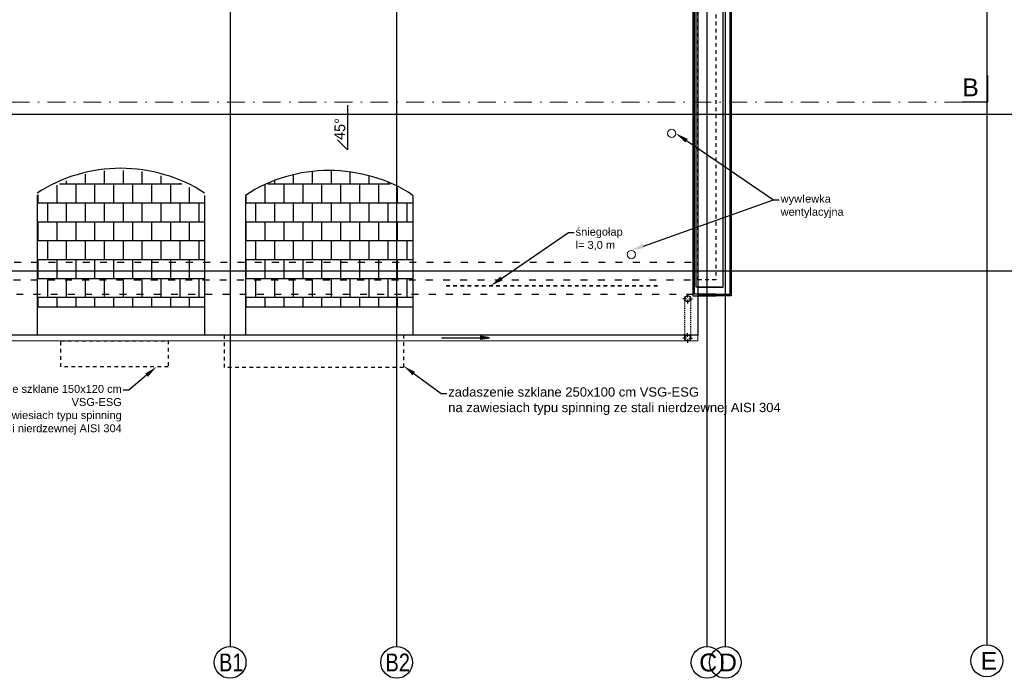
# Model space of a CAD drawing. Header units: millimetres. Extents: x -7023 to 53801, y 9849 to 33561.
# Tile 186 of 256: x 19068 to 20443, y 20591 to 21512. Entities that reach past the tile are written whole.
import ezdxf

# ---------------------------------------------------------------- set-up
doc = ezdxf.new("R2010")
doc.units = ezdxf.units.MM
for name, pattern in [('0.5_0.5', [1, 0.5, -0.5]), ('218-500', [1, 0.5, -0.5]), ('ACAD_ISO03W100', [30, 12, -18]), ('Dash 1_5', [3, 1.5, -1.5]), ('DASHDOT', [1, 0.5, -0.25, 0, -0.25])]:
    doc.linetypes.add(name, pattern=pattern)
doc.layers.add('.IE_podklad', color=252, linetype='Continuous')
doc.styles.add('Arial', font='arial.ttf', dxfattribs={"height": 125})
doc.styles.add('MtX_ISOCPEUR', font='txt')
doc.styles.get("Standard").update_dxf_attribs({"font": 'arial.ttf'})
doc.linetypes.add('ZIGZAG', pattern='A,0.00254,-5.08,[131,ltypeshp.shx,S=5.08,R=0,X=-5.08,Y=0],-10.16,[131,ltypeshp.shx,S=5.08,R=180,X=5.08,Y=0],-5.08', length=20.32254)

msp = doc.modelspace()

# ---------------------------------------------------------------- hatches: boundary and pattern name
at = {"layer": '.IE_podklad'}
h = msp.add_hatch(color=256, dxfattribs=at)
h.dxf.hatch_style = 1
h.paths.add_polyline_path([(19711.3, 21069.5), (19711.3, 21067.1), (19723.8, 21067.1)])
h = msp.add_hatch(color=256, dxfattribs=at)
h.dxf.hatch_style = 1
h.paths.add_polyline_path([(19711.3, 21067.1), (19711.3, 21064.9), (19723.8, 21067.1)])

# ---------------------------------------------------------------- linework, layer by layer
at = {"layer": '.IE_podklad', "ltscale": 25}
for p, q in [((19361.6, 22727.7), (19361.6, 20635.6)), ((19594.1, 22727.7), (19594.1, 20635.6)), ((20027.6, 22727.7), (20027.6, 20635.6)), ((20053.1, 22727.7), (20053.1, 20635.6)), ((20420, 21396.5), (20420, 21433.6)), ((18286.1, 21379.4), (21585.1, 21379.4)), ((18286.1, 21160.4), (21585.1, 21160.4))]:
    msp.add_line(p, q, dxfattribs=at)
at = {"layer": '.IE_podklad', "ltscale": 30}
msp.add_line((20418.5, 22727.1), (20418.5, 20637.8), dxfattribs=at)
at = {"layer": '.IE_podklad'}
for p, q in [((20015, 21995.9), (20015, 21070.9)), ((20008, 21940.9), (20008, 21125.9)), ((20010, 21127.9), (20010, 21938.9)), ((20060, 21127.9), (20060, 21938.9)), ((20061.5, 21940.9), (20061.5, 21125.9)), ((19525.7, 21392.2), (19525.7, 21329.6)), ((19525.7, 21329.6), (19511.6, 21343.7)), ((19186.1, 21282.1), (19186.1, 21300.2)), ((19212.5, 21282.1), (19212.5, 21300.9)), ((19476.7, 21282.1), (19476.7, 21300.1)), ((19503.1, 21282.1), (19503.1, 21300.9)), ((19133.3, 21282.1), (19133.3, 21286.4)), ((19159.7, 21282.1), (19159.7, 21295.6)), ((19239, 21282.1), (19239, 21299.4)), ((19265.4, 21282.1), (19265.4, 21293.5)), ((19423.9, 21282.1), (19423.9, 21286.2)), ((19450.3, 21282.1), (19450.3, 21295.5)), ((19529.5, 21282.1), (19529.5, 21299.4)), ((19555.9, 21282.1), (19555.9, 21293.7)), ((19120.1, 21255.6), (19120.1, 21280.5)), ((19123.4, 21282.1), (19294.3, 21282.1)), ((19146.5, 21255.6), (19146.5, 21282.1)), ((19172.9, 21255.6), (19172.9, 21282.1)), ((19199.3, 21255.6), (19199.3, 21282.1)), ((19225.7, 21255.6), (19225.7, 21282.1)), ((19252.2, 21255.6), (19252.2, 21282.1)), ((19278.6, 21255.6), (19278.6, 21282.1)), ((19291.8, 21282.1), (19291.8, 21283.2)), ((19305, 21255.6), (19305, 21277)), ((19410.7, 21255.6), (19410.7, 21280.3)), ((19414.4, 21282.1), (19585.3, 21282.1)), ((19437.1, 21255.6), (19437.1, 21282.1)), ((19463.5, 21255.6), (19463.5, 21282.1)), ((19489.9, 21255.6), (19489.9, 21282.1)), ((19516.3, 21255.6), (19516.3, 21282.1)), ((19542.7, 21255.6), (19542.7, 21282.1)), ((19569.2, 21255.6), (19569.2, 21282.1)), ((19582.4, 21282.1), (19582.4, 21283.4)), ((19595.6, 21255.6), (19595.6, 21277.2)), ((19092, 21266.1), (19092, 21110.4)), ((19093.7, 21255.6), (19093.7, 21267.1)), ((19325.8, 21266.1), (19325.8, 21110.4)), ((19383, 21266.1), (19383, 21110.4)), ((19384.2, 21255.6), (19384.2, 21266.9)), ((19616.8, 21266.1), (19616.8, 21110.4)), ((19092, 21255.6), (19325.8, 21255.6)), ((19106.9, 21229.2), (19106.9, 21255.6)), ((19133.3, 21229.2), (19133.3, 21255.6)), ((19159.7, 21229.2), (19159.7, 21255.6)), ((19186.1, 21229.2), (19186.1, 21255.6)), ((19212.5, 21229.2), (19212.5, 21255.6)), ((19239, 21229.2), (19239, 21255.6)), ((19265.4, 21229.2), (19265.4, 21255.6)), ((19291.8, 21229.2), (19291.8, 21255.6)), ((19318.2, 21229.2), (19318.2, 21255.6)), ((19383, 21255.6), (19616.8, 21255.6)), ((19397.4, 21229.2), (19397.4, 21255.6)), ((19423.9, 21229.2), (19423.9, 21255.6)), ((19450.3, 21229.2), (19450.3, 21255.6)), ((19476.7, 21229.2), (19476.7, 21255.6)), ((19503.1, 21229.2), (19503.1, 21255.6)), ((19529.5, 21229.2), (19529.5, 21255.6)), ((19555.9, 21229.2), (19555.9, 21255.6)), ((19582.4, 21229.2), (19582.4, 21255.6)), ((19608.8, 21229.2), (19608.8, 21255.6)), ((19092, 21229.2), (19325.8, 21229.2)), ((19093.7, 21202.8), (19093.7, 21229.2)), ((19120.1, 21202.8), (19120.1, 21229.2)), ((19146.5, 21202.8), (19146.5, 21229.2)), ((19172.9, 21202.8), (19172.9, 21229.2)), ((19199.3, 21202.8), (19199.3, 21229.2)), ((19225.7, 21202.8), (19225.7, 21229.2)), ((19252.2, 21202.8), (19252.2, 21229.2)), ((19278.6, 21202.8), (19278.6, 21229.2)), ((19305, 21202.8), (19305, 21229.2)), ((19383, 21229.2), (19616.8, 21229.2)), ((19384.2, 21202.8), (19384.2, 21229.2)), ((19410.7, 21202.8), (19410.7, 21229.2)), ((19437.1, 21202.8), (19437.1, 21229.2)), ((19463.5, 21202.8), (19463.5, 21229.2)), ((19489.9, 21202.8), (19489.9, 21229.2)), ((19516.3, 21202.8), (19516.3, 21229.2)), ((19542.7, 21202.8), (19542.7, 21229.2)), ((19569.2, 21202.8), (19569.2, 21229.2)), ((19595.6, 21202.8), (19595.6, 21229.2)), ((19092, 21202.8), (19325.8, 21202.8)), ((19106.9, 21176.4), (19106.9, 21202.8)), ((19133.3, 21176.4), (19133.3, 21202.8)), ((19159.7, 21176.4), (19159.7, 21202.8)), ((19186.1, 21176.4), (19186.1, 21202.8)), ((19212.5, 21176.4), (19212.5, 21202.8)), ((19239, 21176.4), (19239, 21202.8)), ((19265.4, 21176.4), (19265.4, 21202.8)), ((19291.8, 21176.4), (19291.8, 21202.8)), ((19318.2, 21176.4), (19318.2, 21202.8)), ((19383, 21202.8), (19616.8, 21202.8)), ((19397.4, 21176.4), (19397.4, 21202.8)), ((19423.9, 21176.4), (19423.9, 21202.8)), ((19450.3, 21176.4), (19450.3, 21202.8)), ((19476.7, 21176.4), (19476.7, 21202.8)), ((19503.1, 21176.4), (19503.1, 21202.8)), ((19529.5, 21176.4), (19529.5, 21202.8)), ((19555.9, 21176.4), (19555.9, 21202.8)), ((19582.4, 21176.4), (19582.4, 21202.8)), ((19608.8, 21176.4), (19608.8, 21202.8)), ((19092, 21176.4), (19325.8, 21176.4)), ((19093.7, 21150), (19093.7, 21176.4)), ((19120.1, 21150), (19120.1, 21176.4)), ((19146.5, 21150), (19146.5, 21176.4)), ((19172.9, 21150), (19172.9, 21176.4)), ((19199.3, 21150), (19199.3, 21176.4)), ((19225.7, 21150), (19225.7, 21176.4)), ((19252.2, 21150), (19252.2, 21176.4)), ((19278.6, 21150), (19278.6, 21176.4)), ((19305, 21150), (19305, 21176.4)), ((19383, 21176.4), (19616.8, 21176.4)), ((19384.2, 21150), (19384.2, 21176.4)), ((19410.7, 21150), (19410.7, 21176.4)), ((19437.1, 21150), (19437.1, 21176.4)), ((19463.5, 21150), (19463.5, 21176.4)), ((19489.9, 21150), (19489.9, 21176.4)), ((19516.3, 21150), (19516.3, 21176.4)), ((19542.7, 21150), (19542.7, 21176.4)), ((19569.2, 21150), (19569.2, 21176.4)), ((19595.6, 21150), (19595.6, 21176.4)), ((19092, 21150), (19325.8, 21150)), ((19106.9, 21123.6), (19106.9, 21150)), ((19133.3, 21123.6), (19133.3, 21150)), ((19159.7, 21123.6), (19159.7, 21150)), ((19186.1, 21123.6), (19186.1, 21150)), ((19212.5, 21123.6), (19212.5, 21150)), ((19239, 21123.6), (19239, 21150)), ((19265.4, 21123.6), (19265.4, 21150)), ((19291.8, 21123.6), (19291.8, 21150)), ((19318.2, 21123.6), (19318.2, 21150)), ((19383, 21150), (19616.8, 21150)), ((19397.4, 21123.6), (19397.4, 21150)), ((19423.9, 21123.6), (19423.9, 21150)), ((19450.3, 21123.6), (19450.3, 21150)), ((19476.7, 21123.6), (19476.7, 21150)), ((19503.1, 21123.6), (19503.1, 21150)), ((19529.5, 21123.6), (19529.5, 21150)), ((19555.9, 21123.6), (19555.9, 21150)), ((19582.4, 21123.6), (19582.4, 21150)), ((19608.8, 21123.6), (19608.8, 21150)), ((19092, 21123.6), (19325.8, 21123.6)), ((19093.7, 21110.4), (19093.7, 21123.6)), ((19120.1, 21110.4), (19120.1, 21123.6)), ((19146.5, 21110.4), (19146.5, 21123.6)), ((19172.9, 21110.4), (19172.9, 21123.6)), ((19199.3, 21110.4), (19199.3, 21123.6)), ((19225.7, 21110.4), (19225.7, 21123.6)), ((19252.2, 21110.4), (19252.2, 21123.6)), ((19278.6, 21110.4), (19278.6, 21123.6)), ((19305, 21110.4), (19305, 21123.6)), ((19383, 21123.6), (19616.8, 21123.6)), ((19384.2, 21110.4), (19384.2, 21123.6)), ((19410.7, 21110.4), (19410.7, 21123.6)), ((19437.1, 21110.4), (19437.1, 21123.6)), ((19463.5, 21110.4), (19463.5, 21123.6)), ((19489.9, 21110.4), (19489.9, 21123.6)), ((19516.3, 21110.4), (19516.3, 21123.6)), ((19542.7, 21110.4), (19542.7, 21123.6)), ((19569.2, 21110.4), (19569.2, 21123.6)), ((19595.6, 21110.4), (19595.6, 21123.6)), ((20008, 21125.9), (20040.2, 21125.9)), ((20040.2, 21127.9), (20010, 21127.9)), ((20015, 21127.9), (20015, 21127.9)), ((20015, 21127.9), (20060, 21127.9)), ((20061.5, 21125.9), (20015, 21125.9)), ((20040.2, 21127.9), (20040.2, 21127.9)), ((19092, 21110.4), (19325.8, 21110.4)), ((19092, 21110.4), (19092, 21070.9)), ((19325.8, 21110.4), (19325.8, 21070.9)), ((19383, 21110.4), (19616.8, 21110.4)), ((19383, 21110.4), (19383, 21070.9)), ((19616.8, 21110.4), (19616.8, 21070.9)), ((20015, 21070.9), (18526, 21070.9))]:
    msp.add_line(p, q, dxfattribs=at)
at = {"layer": '.IE_podklad', "linetype": 'ZIGZAG', "ltscale": 0.3}
for p, q in [((20012.5, 21137.9), (20012.5, 21928.9)), ((20047.5, 21137.9), (20012.5, 21137.9))]:
    msp.add_line(p, q, dxfattribs=at)
at = {"layer": '.IE_podklad', "linetype": '0.5_0.5', "ltscale": 10}
for p, q in [((20015, 21147.9), (20015, 21918.9)), ((20040, 21918.9), (20040, 21147.9)), ((20016.5, 21147.9), (20015, 21147.9)), ((20040, 21147.9), (20016.5, 21147.9)), ((19353.6, 21025.5), (19353.6, 21070.9)), ((19603.6, 21070.9), (19603.6, 21025.5)), ((19125.1, 21062.9), (19275.1, 21062.9)), ((19125.1, 21026.4), (19125.1, 21062.9)), ((19275.1, 21062.9), (19275.1, 21026.4)), ((19275.1, 21026.4), (19125.1, 21026.4)), ((19603.6, 21025.5), (19353.6, 21025.5))]:
    msp.add_line(p, q, dxfattribs=at)
at = {"layer": '.IE_podklad', "linetype": 'ZIGZAG'}
for p, q in [((20050, 21137.9), (20050, 21928.9)), ((20015, 21137.9), (20050, 21137.9))]:
    msp.add_line(p, q, dxfattribs=at)
at = {"layer": '.IE_podklad', "linetype": 'DASHDOT', "lineweight": 13, "ltscale": 50}
msp.add_line((20384.1, 21396.5), (18874.5, 21396.5), dxfattribs=at)
at = {"layer": '.IE_podklad', "lineweight": 30, "ltscale": 25}
msp.add_line((20420, 21396.5), (20384.1, 21396.5), dxfattribs=at)
at = {"layer": '.IE_podklad', "linetype": 'ByBlock', "lineweight": -2}
for p, q in [((20120.5, 21259.8), (20128.5, 21259.8)), ((19834.1, 21214.1), (19842.1, 21214.1)), ((19220.3, 20994), (19212.3, 20994)), ((19656.2, 20989.4), (19664.2, 20989.4))]:
    msp.add_line(p, q, dxfattribs=at)
at = {"layer": '.IE_podklad', "linetype": 'ACAD_ISO03W100', "ltscale": 0.8}
for p, q in [((18628, 21172.9), (20015, 21172.9)), ((18603.1, 21147.9), (20015, 21147.9)), ((18583.1, 21127.9), (20015, 21127.9))]:
    msp.add_line(p, q, dxfattribs=at)
at = {"layer": '.IE_podklad', "linetype": '218-500', "lineweight": 35, "ltscale": 10}
msp.add_line((19958.3, 21139.8), (19658.3, 21139.8), dxfattribs=at)
at = {"layer": '.IE_podklad', "linetype": 'Continuous'}
for p, q in [((19998.9, 21121.7), (19993.9, 21121.7)), ((20000.6, 21123.4), (20000.6, 21128.4)), ((20002.3, 21121.7), (20007.3, 21121.7)), ((20000.6, 21120), (20000.6, 21115)), ((19998.9, 21066.7), (19993.9, 21066.7)), ((20000.6, 21068.4), (20000.6, 21073.5)), ((20002.3, 21066.7), (20007.3, 21066.7)), ((20000.6, 21065.1), (20000.6, 21060))]:
    msp.add_line(p, q, dxfattribs=at)
at = {"layer": '.IE_podklad', "linetype": 'Dash 1_5', "ltscale": 0.9}
for p, q in [((19996.1, 21121.7), (19996.1, 21066.7)), ((20004.8, 21121.7), (20004.8, 21067.2))]:
    msp.add_line(p, q, dxfattribs=at)
at = {"layer": '.IE_podklad', "lineweight": 13}
for p, q in [((20015, 21062.9), (20015, 21070.9)), ((18526, 21062.9), (20015, 21062.9))]:
    msp.add_line(p, q, dxfattribs=at)
at = {"layer": '.IE_podklad', "linetype": 'ByBlock', "lineweight": -2}
for points in [[(19999, 21342.6), (20120.5, 21259.8)], [(19938.8, 21195.2), (20120.5, 21259.8)], [(19740.7, 21150), (19834.1, 21214.1)], [(19244.9, 21014.8), (19220.3, 20994)], [(19618.2, 21017.1), (19656.2, 20989.4)]]:
    msp.add_lwpolyline(points, dxfattribs=at)
at = {"layer": '.IE_podklad'}
msp.add_lwpolyline([(19656.8, 21067.1), (19723.8, 21067.1), (19711.3, 21069.5), (19711.3, 21064.9), (19723.8, 21067.1)], dxfattribs=at)
at = {"layer": '.IE_podklad', "lineweight": 13}
for centre in [(19978.3, 21352.7), (19921.9, 21183.3, 0)]:
    msp.add_circle(centre, 5.83, dxfattribs=at)
at = {"layer": '.IE_podklad', "linetype": 'Continuous'}
for centre, radius in [((20000.6, 21121.7), 4.5), ((20000.6, 21066.7), 4.5), ((19361.6, 20613.4), 22.2), ((19594.1, 20613.4), 22.2), ((20027.6, 20613.4), 22.2), ((20053.1, 20613.4), 22.2), ((20418.4, 20615.6), 22.2)]:
    msp.add_circle(centre, radius, dxfattribs=at)
at = {"layer": '.IE_podklad', "start_tangent": (-0.812245, 0.583316), "end_tangent": (-0.831358, -0.555737)}
for points in [[(19325.8, 21269.1), (19269.9, 21295), (19208.9, 21303.9), (19147.9, 21295), (19092, 21269.1)], [(19616.8, 21266.1), (19560.9, 21292), (19499.9, 21300.9), (19438.9, 21292), (19383, 21266.1)]]:
    msp.add_spline(points, degree=3, dxfattribs=at)
at = {"layer": '.IE_podklad'}
for points in [[(19997.3, 21340.1), (19984.1, 21352.7), (20000.7, 21345)], [(19939.8, 21192.4), (19921.9, 21189.2), (19937.8, 21198)], [(19742.4, 21147.6), (19725.8, 21139.8), (19739, 21152.5)], [(19243, 21017.1), (19258.7, 21026.4), (19246.9, 21012.5)], [(19616.4, 21014.7), (19603.6, 21027.7), (19619.9, 21019.5)]]:
    msp.add_solid(points, dxfattribs=at)

# ---------------------------------------------------------------- texts
at = {"layer": '.IE_podklad', "linetype": 'Continuous', "ltscale": 25, "style": 'Arial'}
msp.add_text('B', height=25, dxfattribs=at).set_placement((20384, 21404.5))
at = {"layer": '.IE_podklad', "linetype": 'Continuous', "style": 'MtX_ISOCPEUR'}
msp.add_text('  45°', height=15, rotation=87.9244, dxfattribs=at).set_placement((19521.3, 21332.2))
at = {"layer": '.IE_podklad'}
for s, insert, char_height, attachment_point in [('\\pxql;wywIewka\\Pwentylacyjna', (20130.5, 21266.9), 11, 1), ('\\pxql;śniegołap\\Pl= 3,0 m', (19844.1, 21220.7), 11, 1), ('\\pxqr;zadaszenie szklane 150x120 cm \\PVSG-ESG\\Pna zawiesiach typu spinning\\P ze stali nierdzewnej AISI 304', (19210.3, 21001.1), 11, 3), ('\\pxql;zadaszenie szklane 250x100 cm VSG-ESG\\Pna zawiesiach typu spinning ze stali nierdzewnej AISI 304', (19666.2, 20997.8), 13, 1)]:
    msp.add_mtext(s, dxfattribs=dict(at, insert=insert, char_height=char_height, attachment_point=attachment_point))
at = {"layer": '.IE_podklad', "char_height": 25, "attachment_point": 1}
for s, insert, width in [('{\\W0.8;B2}', (19578.6, 20625.8), 492.116), ('C', (20016.7, 20625.8), 492.116), ('E', (20409.5, 20628.1), 28.914), ('E', (20409.5, 20628.1), 492.116), ('{\\W0.8;B1}', (19346.1, 20625.8), 492.116), ('D', (20044.2, 20625.8), 492.116)]:
    msp.add_mtext(s, dxfattribs=dict(at, insert=insert, width=width))

doc.saveas('drawing.dxf')
